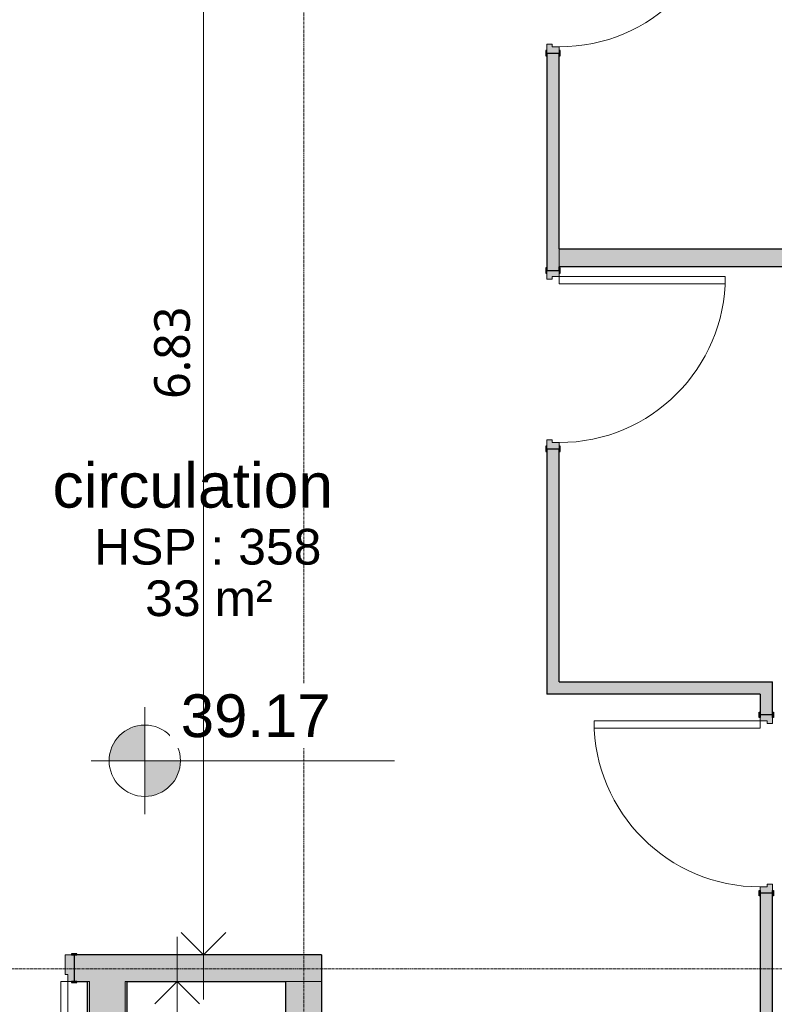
# Model space of a CAD drawing. Header units: millimetres. Extents: x -61176 to 31560, y -11428 to 53287.
# Tile 71 of 124: x 2259 to 6488, y 5620 to 11139. Entities that reach past the tile are written whole.
import ezdxf

# ---------------------------------------------------------------- set-up
doc = ezdxf.new("R2010")
doc.units = ezdxf.units.MM
doc.linetypes.add('Ligne de quadrillage', pattern=[22.225, 12.7, -3.175, 3.175, -3.175])
for name, color, linetype, lineweight in [('A-ANNO-DIMS', 211, 'Continuous', 9), ('A-ANNO-DIMS-100', 211, 'Continuous', 9), ('A-AREA-IDEN', 2, 'Continuous', 9), ('A-DOOR', 31, 'Continuous', 9), ('A-DOOR-FRAM', 31, 'Continuous', 9), ('A-WALL', 113, 'Continuous', 9), ('A-WALL-PATT', 111, 'Continuous', 25), ('G-ANNO-DIMS', 111, 'Continuous', 9), ('I-WALL', 2, 'Continuous', 9), ('S-GRID', 1, 'Continuous', 9)]:
    doc.layers.add(name, color=color, linetype=linetype, lineweight=lineweight)
doc.styles.add('Arial_1', font='arial.ttf', dxfattribs={"height": 200})
doc.styles.add('Arial_2', font='arial.ttf', dxfattribs={"height": 240})
doc.styles.add('Arial_B', font='txt', dxfattribs={"height": 250})
doc.styles.add('Trebuchet MS_B', font='txt', dxfattribs={"height": 200})
doc.dimstyles.new('Cotes_linéaires_rouge_2mm', dxfattribs={"dimscale": 304.8, "dimtxt": 206.190181, "dimasz": 0.410105, "dimexe": 0.82021, "dimexo": 0.0625, "dimgap": 0.065617, "dimtad": 1, "dimlfac": 0.001, "dimrnd": 0.01, "dimzin": 0, "dimdsep": 46, "dimtxsty": 'Trebuchet MS_B', "dimblk1": 'OPEN30', "dimblk2": 'OPEN30', "dimsah": 1, "dimcen": 0.09, "dimdle": 0.82021, "dimazin": 0, "dimtfac": 1, "dimtdec": 4, "dimtix": 1, "dimtmove": 0, "dimatfit": 3, "dimfxl": 1.64042, "dimfxlon": 1, "dimtvp": 1, "dimtolj": 1, "dimtzin": 0, "dimarcsym": 2})

# ---------------------------------------------------------------- blocks, each defined once
blk = doc.blocks.new('__Int_ Simple - __PP _0_93m x 2_04m_-1292191-Niveau 1')
at = {"layer": 'A-DOOR'}
h = blk.add_hatch(color=254, dxfattribs=at)
h.paths.add_polyline_path([(-550, 40), (-550, 35), (-520, 35), (-520, 40)])
h.paths.add_polyline_path([(-550, -40), (-520, -40), (-520, -35), (-550, -35)])
h.paths.add_polyline_path([(450, 35), (480, 35), (480, 40), (450, 40)])
h.paths.add_polyline_path([(450, -35), (450, -40), (480, -40), (480, -35)])
at = {"layer": 'A-DOOR-FRAM'}
h = blk.add_hatch(color=254, dxfattribs=at)
h.paths.add_polyline_path([(-535, -35), (-500, -35), (-500, 5), (-485, 5), (-485, 35), (-535, 35)])
h.paths.add_polyline_path([(415, 5), (430, 5), (430, -35), (465, -35), (465, 35), (415, 35)])
at = {"layer": 'A-DOOR', "lineweight": 25}
for p, q in [((-520, 40), (-550, 40)), ((-550, 40), (-550, 35)), ((-550, 35), (-520, 35)), ((-520, 35), (-520, 40)), ((480, 40), (450, 40)), ((450, 40), (450, 35)), ((450, 35), (480, 35)), ((480, 35), (480, 40)), ((-520, -35), (-550, -35)), ((-550, -35), (-550, -40)), ((-550, -40), (-520, -40)), ((-520, -40), (-520, -35)), ((480, -35), (450, -35)), ((450, -35), (450, -40)), ((450, -40), (480, -40)), ((480, -40), (480, -35))]:
    blk.add_line(p, q, dxfattribs=at)
at = {"layer": 'A-DOOR'}
for p, q in [((430, -35), (390, -35)), ((390, -965), (390, -35)), ((430, -35), (430, -965)), ((430, -965), (390, -965))]:
    blk.add_line(p, q, dxfattribs=at)
blk.add_arc((430, -35), 930, 180, 270, dxfattribs=at)
at = {"layer": 'A-DOOR-FRAM', "lineweight": 18}
for p, q in [((-535, 35), (-535, -35)), ((-485, 35), (-535, 35)), ((-500, -35), (-500, 5)), ((-500, 5), (-485, 5)), ((-485, 5), (-485, 35)), ((465, 35), (415, 35)), ((415, 35), (415, 5)), ((415, 5), (430, 5)), ((430, 5), (430, -35)), ((465, -35), (465, 35)), ((-535, -35), (-500, -35)), ((430, -35), (465, -35))]:
    blk.add_line(p, q, dxfattribs=at)
blk = doc.blocks.new('__Int_ Simple - __PP _0_83m x 2_04m_-1519624-Niveau 1')
at = {"layer": 'A-DOOR'}
h = blk.add_hatch(color=254, dxfattribs=at)
h.paths.add_polyline_path([(-500, -80), (-470, -80), (-470, -75), (-500, -75)])
h.paths.add_polyline_path([(430, -80), (430, -75), (400, -75), (400, -80)])
h.paths.add_polyline_path([(-470, 75), (-470, 80), (-500, 80), (-500, 75)])
h.paths.add_polyline_path([(400, 75), (430, 75), (430, 80), (400, 80)])
at = {"layer": 'A-DOOR-FRAM'}
h = blk.add_hatch(color=254, dxfattribs=at)
h.paths.add_polyline_path([(380, -75), (415, -75), (415, 75), (365, 75), (365, -35), (380, -35)])
h.paths.add_polyline_path([(-450, -75), (-450, -35), (-435, -35), (-435, 75), (-485, 75), (-485, -75)])
at = {"layer": 'A-DOOR', "lineweight": 25}
for p, q in [((-470, 80), (-500, 80)), ((-500, 80), (-500, 75)), ((-500, 75), (-470, 75)), ((-470, 75), (-470, 80)), ((430, 80), (400, 80)), ((400, 80), (400, 75)), ((400, 75), (430, 75)), ((430, 75), (430, 80)), ((-470, -75), (-500, -75)), ((-500, -75), (-500, -80)), ((-500, -80), (-470, -80)), ((-470, -80), (-470, -75)), ((430, -75), (400, -75)), ((400, -75), (400, -80)), ((400, -80), (430, -80)), ((430, -80), (430, -75))]:
    blk.add_line(p, q, dxfattribs=at)
at = {"layer": 'A-DOOR'}
for p, q in [((380, -75), (340, -75)), ((340, -905), (340, -75)), ((380, -75), (380, -905)), ((380, -905), (340, -905))]:
    blk.add_line(p, q, dxfattribs=at)
blk.add_arc((380, -75), 830, 180, 270, dxfattribs=at)
at = {"layer": 'A-DOOR-FRAM', "lineweight": 18}
for p, q in [((-485, 75), (-485, -75)), ((-435, 75), (-485, 75)), ((-435, -35), (-435, 75)), ((415, 75), (365, 75)), ((365, 75), (365, -35)), ((415, -75), (415, 75)), ((-450, -75), (-450, -35)), ((-450, -35), (-435, -35)), ((365, -35), (380, -35)), ((380, -35), (380, -75)), ((-485, -75), (-450, -75)), ((380, -75), (415, -75))]:
    blk.add_line(p, q, dxfattribs=at)
blk = doc.blocks.new('__Int_ Simple - __PP _0_93m x 2_04m_-1292192-Niveau 1')
at = {"layer": 'A-DOOR'}
h = blk.add_hatch(color=254, dxfattribs=at)
h.paths.add_polyline_path([(-550, 40), (-550, 35), (-520, 35), (-520, 40)])
h.paths.add_polyline_path([(-550, -35), (-550, -40), (-520, -40), (-520, -35)])
h.paths.add_polyline_path([(450, -40), (480, -40), (480, -35), (450, -35)])
h.paths.add_polyline_path([(450, 35), (480, 35), (480, 40), (450, 40)])
at = {"layer": 'A-DOOR-FRAM'}
h = blk.add_hatch(color=254, dxfattribs=at)
h.paths.add_polyline_path([(-535, 35), (-535, -35), (-485, -35), (-485, -5), (-500, -5), (-500, 35)])
h.paths.add_polyline_path([(415, -35), (465, -35), (465, 35), (430, 35), (430, -5), (415, -5)])
at = {"layer": 'A-DOOR'}
for p, q in [((430, 965), (390, 965)), ((390, 965), (390, 35)), ((430, 35), (430, 965)), ((430, 35), (390, 35))]:
    blk.add_line(p, q, dxfattribs=at)
at = {"layer": 'A-DOOR', "lineweight": 25}
for p, q in [((-550, 35), (-550, 40)), ((-550, 40), (-520, 40)), ((-520, 35), (-550, 35)), ((-520, 40), (-520, 35)), ((450, 35), (450, 40)), ((450, 40), (480, 40)), ((480, 35), (450, 35)), ((480, 40), (480, 35)), ((-550, -40), (-550, -35)), ((-550, -35), (-520, -35)), ((-520, -40), (-550, -40)), ((-520, -35), (-520, -40)), ((450, -40), (450, -35)), ((450, -35), (480, -35)), ((480, -40), (450, -40)), ((480, -35), (480, -40))]:
    blk.add_line(p, q, dxfattribs=at)
at = {"layer": 'A-DOOR'}
blk.add_arc((430, 35), 930, 90, 180, dxfattribs=at)
at = {"layer": 'A-DOOR-FRAM', "lineweight": 18}
for p, q in [((-535, 35), (-500, 35)), ((-535, -35), (-535, 35)), ((-500, 35), (-500, -5)), ((430, 35), (465, 35)), ((430, -5), (430, 35)), ((465, 35), (465, -35)), ((-485, -35), (-535, -35)), ((-500, -5), (-485, -5)), ((-485, -5), (-485, -35)), ((415, -5), (430, -5)), ((415, -35), (415, -5)), ((465, -35), (415, -35))]:
    blk.add_line(p, q, dxfattribs=at)
blk = doc.blocks.new('Cotes d_élévation - Cote d_élévation - Cible remplie-10655-Niveau 1')
at = {"layer": 'G-ANNO-DIMS'}
h = blk.add_hatch(color=256, dxfattribs=at)
edge = h.paths.add_edge_path()
edge.add_line((0, 0), (-2, 0))
edge.add_arc((0, 0), 2, 90, 180, ccw=False)
edge.add_line((0, 2), (0, 0))
h = blk.add_hatch(color=256, dxfattribs=at)
edge = h.paths.add_edge_path()
edge.add_line((0, 0), (2, 0))
edge.add_arc((0, 0), 2, 270, 360, ccw=False)
edge.add_line((0, -2), (0, 0))
for p, q in [((0, -3), (0, 3)), ((-3, 0), (14, 0))]:
    blk.add_line(p, q, dxfattribs=at)
blk.add_circle((0, 0), 2, dxfattribs=at)
blk = doc.blocks.new('DIMBLOCK184-Niveau 1')
at = {"layer": 'A-ANNO-DIMS-100'}
for p, q in [((3142.1, 5997.7), (3142.1, 3694)), ((3642.1, 5747.7), (2892.1, 5747.7)), ((3142.1, 5747.7), (3642.1, 5747.7)), ((3642.1, 3944), (2892.1, 3944)), ((3142.1, 3944), (3642.1, 3944))]:
    blk.add_line(p, q, dxfattribs=at)
at = {"layer": 'A-ANNO-DIMS-100', "lineweight": 25}
for p, q in [((3142.1, 5747.7), (3017.1, 5622.7)), ((3142.1, 5747.7), (3267.1, 5622.7)), ((3142.1, 3944), (3017.1, 4069)), ((3142.1, 3944), (3267.1, 4069))]:
    blk.add_line(p, q, dxfattribs=at)
at = {"layer": 'A-ANNO-DIMS-100', "color": 0, "insert": (2866.2, 4548.8), "char_height": 200, "width": 712.929, "attachment_point": 1, "rotation": 90, "line_spacing_factor": 1.048425, "style": 'Trebuchet MS_B'}
blk.add_mtext('1.80', dxfattribs=at)
blk = doc.blocks.new('_Open30')
at = {"color": 0, "linetype": 'ByBlock', "lineweight": -2}
for p, q in [((-1, 0.268), (0, 0)), ((0, 0), (-1, -0.268)), ((0, 0), (-1, 0))]:
    blk.add_line(p, q, dxfattribs=at)
blk = doc.blocks.new('DIMBLOCK187-Niveau 1')
at = {"layer": 'A-ANNO-DIMS-100'}
for p, q in [((3288.6, 12974.5), (3288.6, 5647.7)), ((3788.6, 12724.5), (3038.6, 12724.5)), ((3288.6, 12724.5), (3788.6, 12724.5)), ((3788.6, 5897.7), (3038.6, 5897.7)), ((3288.6, 5897.7), (3788.6, 5897.7))]:
    blk.add_line(p, q, dxfattribs=at)
at = {"layer": 'A-ANNO-DIMS-100', "lineweight": 25}
for p, q in [((3288.6, 12724.5), (3163.6, 12599.5)), ((3288.6, 12724.5), (3413.6, 12599.5)), ((3288.6, 5897.7), (3163.6, 6022.7)), ((3288.6, 5897.7), (3413.6, 6022.7))]:
    blk.add_line(p, q, dxfattribs=at)
at = {"layer": 'A-ANNO-DIMS-100', "color": 0, "insert": (3012.7, 9014), "char_height": 200, "width": 712.929, "attachment_point": 1, "rotation": 90, "line_spacing_factor": 1.048425, "style": 'Trebuchet MS_B'}
blk.add_mtext('6.83', dxfattribs=at)

msp = doc.modelspace()

# ---------------------------------------------------------------- hatches: boundary and pattern name
at = {"layer": 'A-WALL', "transparency": 33554534}
h = msp.add_hatch(color=55, dxfattribs=at)
h.paths.add_polyline_path([(5248.177, 7358.58), (5283.177, 7358.58), (5283.177, 8733.989), (5213.177, 8733.989), (5213.177, 7358.58)])
h.paths.add_polyline_path([(5248.177, 9733.989), (5283.177, 9733.989), (5283.177, 10951.854), (5213.177, 10951.854), (5213.177, 9733.989)])
h.paths.add_polyline_path([(5213.177, 11951.854), (5283.177, 11951.854), (5283.177, 11966.854), (5213.177, 11966.854)])
for points in [[(6407.979, 7358.58), (6407.979, 7428.58), (5283.177, 7428.58), (5283.177, 7358.58), (6121.243, 7358.58)], [(2849.643, 3943.989), (2849.643, 5747.67), (2649.643, 5747.67), (2649.643, 3943.989)]]:
    msp.add_hatch(color=55, dxfattribs=at).paths.add_polyline_path(points)
h = msp.add_hatch(color=55, dxfattribs=at)
h.paths.add_polyline_path([(6477.979, 3943.989), (6477.979, 6243.58), (6407.979, 6243.58), (6407.979, 3943.989), (6442.979, 3943.989)])
h.paths.add_polyline_path([(6442.979, 7243.58), (6477.979, 7243.58), (6477.979, 7428.58), (6407.979, 7428.58), (6407.979, 7243.58)])
h = msp.add_hatch(color=55, dxfattribs=at)
h.paths.add_polyline_path([(2639.643, 5747.67), (3950.885, 5747.67), (3950.885, 5897.67), (2564.643, 5897.67), (2564.643, 5747.67)])
h.paths.add_polyline_path([(-4668.722, 5747.67), (1664.643, 5747.67), (1664.643, 5897.67), (-5034.115, 5897.67), (-5034.115, 5747.67)])
at = {"layer": 'A-WALL-PATT', "transparency": 33554534}
for points in [[(2649.643, 3943.989), (2649.643, 5747.67), (2639.643, 5747.67), (2639.643, 3943.989)], [(2849.643, 3943.989), (2859.643, 3943.989), (2859.643, 5747.67), (2849.643, 5747.67), (2849.643, 5151.593)]]:
    msp.add_hatch(color=55, dxfattribs=at).paths.add_polyline_path(points)
at = {"layer": 'I-WALL', "transparency": 33554534}
for points in [[(10504.666, 9753.989), (10570.885, 9753.989), (10570.885, 9853.989), (5283.177, 9853.989), (5283.177, 9753.989), (10167.48, 9753.989)], [(3750.885, 4882.618), (3950.885, 4882.618), (3950.885, 5747.67), (3750.885, 5747.67)]]:
    msp.add_hatch(color=55, dxfattribs=at).paths.add_polyline_path(points)

# ---------------------------------------------------------------- linework, layer by layer
at = {"layer": 'A-WALL', "lineweight": 25}
for p, q in [((5213.177, 10951.854), (5213.177, 9733.989)), ((5213.177, 10951.854), (5283.177, 10951.854)), ((5283.177, 9853.989), (5283.177, 10951.854)), ((5213.177, 9733.989), (5283.177, 9733.989)), ((5283.177, 9733.989), (5283.177, 9753.989)), ((5213.177, 8733.989), (5213.177, 7358.58)), ((5213.177, 8733.989), (5283.177, 8733.989)), ((5283.177, 7428.58), (5283.177, 8733.989)), ((5283.177, 7428.58), (6477.979, 7428.58)), ((6477.979, 7243.58), (6477.979, 7428.58)), ((6407.979, 7358.58), (5213.177, 7358.58)), ((6407.979, 7358.58), (6407.979, 7243.58)), ((6477.979, 7243.58), (6407.979, 7243.58)), ((6407.979, 6243.58), (6407.979, 5002.618)), ((6477.979, 6243.58), (6407.979, 6243.58)), ((6477.979, 3943.989), (6477.979, 6243.58)), ((3950.885, 5897.67), (2564.643, 5897.67)), ((2564.643, 5897.67), (2564.643, 5747.67)), ((3950.885, 5897.67), (3950.885, 5747.67)), ((2564.643, 5747.67), (2639.643, 5747.67)), ((2639.643, 3943.989), (2639.643, 5747.67)), ((2859.643, 5747.67), (3750.885, 5747.67)), ((2859.643, 5747.67), (2859.643, 3943.989))]:
    msp.add_line(p, q, dxfattribs=at)
at = {"layer": 'A-WALL'}
for p, q in [((5283.177, 9753.989), (5283.177, 9753.989)), ((5213.177, 7358.58), (5213.177, 7358.58)), ((2639.643, 5747.67), (2649.643, 5747.67)), ((2649.643, 5747.67), (2649.643, 3943.989)), ((2849.643, 5747.67), (3950.885, 5747.67)), ((2849.643, 5747.67), (2849.643, 3943.989))]:
    msp.add_line(p, q, dxfattribs=at)
at = {"layer": 'I-WALL', "lineweight": 25}
for p, q in [((5283.177, 9853.989), (10570.885, 9853.989)), ((10570.885, 9753.989), (5283.177, 9753.989)), ((3750.885, 4882.618), (3750.885, 5747.67)), ((3950.885, 5747.67), (3950.885, 5002.618))]:
    msp.add_line(p, q, dxfattribs=at)
at = {"layer": 'I-WALL'}
msp.add_line((5283.177, 9753.989), (5283.177, 9853.989), dxfattribs=at)
at = {"layer": 'S-GRID', "linetype": 'Ligne de quadrillage', "lineweight": 18}
for p, q in [((3850.885, -9486.555), (3850.885, 51986.924)), ((-61176.497, 5818.989), (30259.658, 5818.989))]:
    msp.add_line(p, q, dxfattribs=at)

# ---------------------------------------------------------------- block references
at = {"layer": 'A-DOOR'}
for name, p, rotation in [('__Int_ Simple - __PP _0_93m x 2_04m_-1292191-Niveau 1', (5248.177, 11486.854), 90.0000000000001), ('__Int_ Simple - __PP _0_93m x 2_04m_-1292191-Niveau 1', (5248.177, 9268.989), 90.0000000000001), ('__Int_ Simple - __PP _0_93m x 2_04m_-1292192-Niveau 1', (6442.979, 6778.58), 90.00000000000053)]:
    msp.add_blockref(name, p, dxfattribs=dict(at, rotation=rotation))
msp.add_blockref('__Int_ Simple - __PP _0_83m x 2_04m_-1519624-Niveau 1', (2149.643, 5822.67), dxfattribs=at)
at = {"layer": 'G-ANNO-DIMS', "xscale": 99.99999999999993, "yscale": 99.99999999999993, "zscale": 99.99999999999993}
msp.add_blockref('Cotes d_élévation - Cote d_élévation - Cible remplie-10655-Niveau 1', (2959.861, 6985.593), dxfattribs=at)

# ---------------------------------------------------------------- texts
at = {"layer": 'A-AREA-IDEN', "attachment_point": 1}
for s, insert, char_height, width, style in [('circulation', (2442.913, 8654.152), 250, 2140.50562, 'Arial_B'), ('HSP : 358', (2676.321, 8285.011), 200, 1579.32437, 'Arial_1'), ('33 m²', (2962.413, 7996.238), 200, 881.85625, 'Arial_1')]:
    msp.add_mtext(s, dxfattribs=dict(at, insert=insert, char_height=char_height, width=width, style=style))

# ---------------------------------------------------------------- dimensions: what is measured, and where the dimension line sits
at = {"layer": 'A-ANNO-DIMS'}
dim = msp.add_linear_dim(base=(3142.1, 3943.989), p1=(3642.1, 5747.67), p2=(3642.1, 3943.989), angle=90, dimstyle='Cotes_linéaires_rouge_2mm', override={"dimpost": '<>', "dimfxl": 1803.680528}, dxfattribs=at)
dim.commit()
dim.dimension.update_dxf_attribs({"geometry": 'DIMBLOCK184-Niveau 1', "text_midpoint": (3018.329, 4845.829)})

# ---------------------------------------------------------------- next in the draw order: texts
at = {"layer": 'G-ANNO-DIMS', "insert": (3161.996, 7357.743), "char_height": 240, "width": 1004.89974, "attachment_point": 1, "line_spacing_factor": 0.941778, "style": 'Arial_2', "bg_fill": 3, "box_fill_scale": 1.25, "bg_fill_color": 256, "bg_fill_true_color": 13158600, "bg_fill_transparency": 0}
msp.add_mtext('39.17', dxfattribs=at)

# ---------------------------------------------------------------- next in the draw order: dimensions: what is measured, and where the dimension line sits
at = {"layer": 'A-ANNO-DIMS'}
dim = msp.add_linear_dim(base=(3288.598, 5897.67), p1=(3788.598, 12724.462), p2=(3788.598, 5897.67), angle=90, dimstyle='Cotes_linéaires_rouge_2mm', override={"dimpost": '<>', "dimfxl": 6826.791863}, dxfattribs=at)
dim.commit()
dim.dimension.update_dxf_attribs({"geometry": 'DIMBLOCK187-Niveau 1', "text_midpoint": (3164.625, 9311.066)})

doc.saveas('drawing.dxf')
